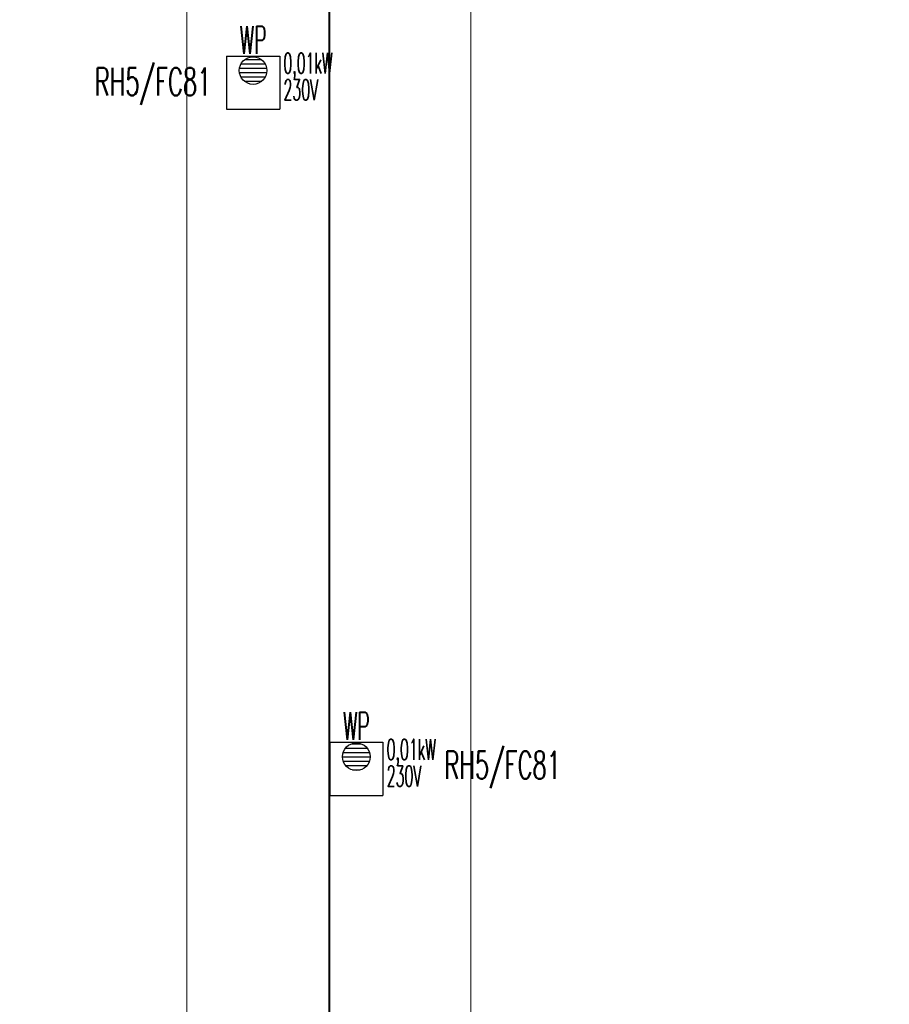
# Model space of a CAD drawing. Header units: millimetres. Extents: x -7955266 to 72030, y -46136 to 9299934.
# Tile 104 of 203: x -5105899 to -5093314, y 6462155 to 6476407. Entities that reach past the tile are written whole.
import ezdxf
from ezdxf.enums import TextEntityAlignment as Align

# ---------------------------------------------------------------- set-up
doc = ezdxf.new("R2010")
doc.units = ezdxf.units.MM
doc.header["$LTSCALE"] = 10
for name, color, linetype, lineweight in [('!XREF', 8, 'Continuous', 5), ('BMS_urzadzenia_nr_obw_magistrala', 140, 'Continuous', 13), ('BMS_urzadzenia_WE_WY', 30, 'Continuous', 20), ('IE_ATRYBUTY_ BLOCK_1', 7, 'Continuous', 25), ('IE_ATRYBUTY_ BLOCK_2', 7, 'Continuous', 18), ('IE_urzadzenia', 30, 'Continuous', 25), ('IE_urzadzenia_nr_obw', 94, 'Continuous', 20), ('IE_zwody', 140, 'Continuous', 40), ('XREF_E_PRZ24002_rzut dachu$0$0-DACH-ISTN', 8, 'Continuous', 5), ('XREF_E_PRZ24002_rzut dachu$0$DO-HALA-WYMIAR', 8, 'Continuous', 5)]:
    doc.layers.add(name, color=color, linetype=linetype, lineweight=lineweight)
doc.styles.add('ROMANS', font='romans.shx', dxfattribs={"width": 0.8})
doc.styles.add('XREF_E_PRZ24002_rzut dachu$0$CP_ATTR', font='ROMANS.SHX')
doc.styles.add('XREF_E_PRZ24002_rzut dachu$0$ROMANS', font='romans.shx', dxfattribs={"width": 0.8})
doc.dimstyles.new('XREF_E_PRZ24002_rzut dachu$0$STANDARD', dxfattribs={"dimscale": 1.4, "dimtxt": 21, "dimasz": 0.5, "dimexe": 0.2, "dimexo": 0.1, "dimgap": 6, "dimtad": 1, "dimdec": 1, "dimrnd": 0.5, "dimzin": 12, "dimdsep": 46, "dimtxsty": 'XREF_E_PRZ24002_rzut dachu$0$ROMANS', "dimblk1": 'XREF_E_PRZ24002_rzut dachu$0$Q', "dimblk2": 'XREF_E_PRZ24002_rzut dachu$0$Q', "dimsah": 1, "dimcen": 0.5, "dimse1": 1, "dimse2": 1, "dimclrd": 8, "dimclre": 8, "dimclrt": 7, "dimadec": 0, "dimazin": 0, "dimtfac": 1, "dimtdec": 1, "dimtix": 1, "dimtmove": 2, "dimatfit": 3, "dimldrblk": 'XREF_E_PRZ24002_rzut dachu$0$Q', "dimfxl": 1, "dimtolj": 1, "dimtzin": 12, "dimarcsym": 0})

# ---------------------------------------------------------------- blocks, each defined once
blk = doc.blocks.new('XREF_E_PRZ24002_rzut dachu$0$Q')
for p, q in [((0, 20), (0, -20)), ((10.6, 10.6), (-10.6, -10.6))]:
    blk.add_line(p, q)
blk = doc.blocks.new('*D268')
at = {"layer": 'XREF_E_PRZ24002_rzut dachu$0$DO-HALA-WYMIAR', "color": 8, "lineweight": -2, "transparency": 16777216}
blk.add_line((-268247.4, 250493.3), (-268247.4, 259039.3), dxfattribs=at)
at = {"layer": 'XREF_E_PRZ24002_rzut dachu$0$DO-HALA-WYMIAR', "color": 8, "linetype": 'ByBlock', "lineweight": -2, "transparency": 16777216}
for p, rotation in [((-268247.4, 259040.3), 90), ((-268247.4, 250492.3), 270)]:
    blk.add_blockref('XREF_E_PRZ24002_rzut dachu$0$Q', p, dxfattribs=dict(at, rotation=rotation))
at = {"layer": 'XREF_E_PRZ24002_rzut dachu$0$DO-HALA-WYMIAR', "color": 7, "transparency": 16777216, "insert": (-268280.4, 254766.3), "char_height": 42, "attachment_point": 5, "rotation": 90, "style": 'XREF_E_PRZ24002_rzut dachu$0$ROMANS'}
blk.add_mtext('\\A1;8548', dxfattribs=at)
blk = doc.blocks.new('*D298')
at = {"layer": 'XREF_E_PRZ24002_rzut dachu$0$DO-HALA-WYMIAR', "color": 8, "lineweight": -2, "transparency": 16777216}
blk.add_line((-268658.6, 250444.3), (-268658.6, 266387.3), dxfattribs=at)
at = {"layer": 'XREF_E_PRZ24002_rzut dachu$0$DO-HALA-WYMIAR', "color": 8, "linetype": 'ByBlock', "lineweight": -2, "transparency": 16777216}
for p, rotation in [((-268658.6, 266388.3), 90), ((-268658.6, 250443.3), 270)]:
    blk.add_blockref('XREF_E_PRZ24002_rzut dachu$0$Q', p, dxfattribs=dict(at, rotation=rotation))
at = {"layer": 'XREF_E_PRZ24002_rzut dachu$0$DO-HALA-WYMIAR', "color": 7, "transparency": 16777216, "insert": (-268691.6, 258415.8), "char_height": 42, "attachment_point": 5, "rotation": 90, "style": 'XREF_E_PRZ24002_rzut dachu$0$ROMANS'}
blk.add_mtext('\\A1;15945', dxfattribs=at)
blk = doc.blocks.new('urzadzenie_wpust dachowy')
h = blk.add_hatch()
h.set_pattern_fill('ANSI31', color=256, scale=10, angle=315, style=0)
h.set_pattern_definition([(0, (3e-14, -297.45), (1e-14, 31.75), [])])
edge = h.paths.add_edge_path()
edge.add_arc((-0.6, -104.3), 100, 0, 360)
for p, q in [((-191.9, 0), (191.9, 0)), ((-191.9, 0), (-191.9, -384)), ((191.9, 0), (191.9, -384)), ((-191.9, -384), (191.9, -384))]:
    blk.add_line(p, q)
blk.add_circle((-0.6, -104.3), 100)
at = {"layer": 'BMS_urzadzenia_nr_obw_magistrala', "style": 'ROMANS', "width": 0.5, "flags": 8}
blk.add_attdef('ADR_BMS', (238.6, -152.5), '', height=150, dxfattribs=at)
at = {"layer": 'BMS_urzadzenia_WE_WY', "style": 'ROMANS', "width": 0.5, "flags": 8}
blk.add_attdef('BMS_WE_WY', (238.6, -357.6), '', height=150, dxfattribs=at)
at = {"layer": 'IE_ATRYBUTY_ BLOCK_1', "style": 'ROMANS', "width": 0.5, "flags": 8}
blk.add_attdef('TYP', text='', height=200, dxfattribs=at).set_placement((-0.6, 17.8), align=Align.CENTER)
at = {"layer": 'IE_ATRYBUTY_ BLOCK_2', "style": 'ROMANS', "width": 0.5, "flags": 8}
for tag, p in [('OPIS1', (-0.6, -365.8)), ('OPIS2', (-0.6, -758.8))]:
    blk.add_attdef(tag, text='', height=150, dxfattribs=at).set_placement(p, align=Align.CENTER)
at = {"layer": 'IE_urzadzenia_nr_obw', "style": 'ROMANS', "width": 0.5, "flags": 8}
blk.add_attdef('NR_OBW', text='', height=150, dxfattribs=at).set_placement((-0.6, -570), align=Align.CENTER)
blk = doc.blocks.new('XREF_E_PRZ24002_rzut dachu')
at = {"layer": 'XREF_E_PRZ24002_rzut dachu$0$0-DACH-ISTN', "linetype": 'ByBlock', "style": 'XREF_E_PRZ24002_rzut dachu$0$CP_ATTR', "flags": 9}
for tag, p, height, width in [('NAME', (-279644.05, 267204.19), 0.01, 3.078589), ('PRODUCER', (-279644.05, 267204.19), 0.01, 3.078589), ('PRODUCT-TYPE', (-279644.05, 267204.19), 0.01, 3.078589), ('ARTICLE', (-279644.05, 267204.19), 0.01, 3.078589), ('FLOW', (-279644.05, 267204.19), 0.01, 3.078589), ('OTHER', (-279644.05, 267204.19), 0.01, 3.078589), ('NAME', (-279398.18, 267206.19), 0.01, 2.430116), ('PRODUCER', (-279398.18, 267206.19), 0.01, 2.430116), ('PRODUCT-TYPE', (-279398.18, 267206.19), 0.01, 2.430116), ('ARTICLE', (-279398.18, 267206.19), 0.01, 2.430116), ('FLOW', (-279398.18, 267206.19), 0.01, 2.430116), ('OTHER', (-279398.18, 267206.19), 0.01, 2.430116), ('NAME', (-279880.82, 267079.33), 0.01, 0.520644), ('PRODUCER', (-279880.82, 267079.33), 0.01, 0.520644), ('PRODUCT-TYPE', (-279880.82, 267079.33), 0.01, 0.520644), ('ARTICLE', (-279880.82, 267079.33), 0.01, 0.520644), ('FLOW', (-279880.82, 267079.33), 0.01, 0.520644), ('OTHER', (-279880.82, 267079.33), 0.01, 0.520644), ('NAME', (-279828.75, 267079.33), 0.0001, 1), ('PRODUCER', (-279828.75, 267079.33), 0.0001, 1), ('PRODUCT-TYPE', (-279828.75, 267079.33), 0.0001, 1), ('ARTICLE', (-279828.75, 267079.33), 0.0001, 1), ('FLOW', (-279828.75, 267079.33), 0.0001, 1), ('OTHER', (-279828.75, 267079.33), 0.0001, 1), ('NAME', (-279558.18, 266590.11), 0.0001, 1), ('PRODUCER', (-279558.18, 266590.11), 0.0001, 1), ('PRODUCT-TYPE', (-279558.18, 266590.11), 0.0001, 1), ('ARTICLE', (-279558.18, 266590.11), 0.0001, 1), ('FLOW', (-279558.18, 266590.11), 0.0001, 1), ('OTHER', (-279558.18, 266590.11), 0.0001, 1), ('NAME', (-280739.27, 251288.91), 0.0001, 1), ('PRODUCER', (-280739.27, 251288.91), 0.0001, 1), ('PRODUCT-TYPE', (-280739.27, 251288.91), 0.0001, 1), ('ARTICLE', (-280739.27, 251288.91), 0.0001, 1), ('FLOW', (-280739.27, 251288.91), 0.0001, 1), ('OTHER', (-280739.27, 251288.91), 0.0001, 1), ('NAME', (-280605.65, 251288.91), 0.0001, 1), ('PRODUCER', (-280605.65, 251288.91), 0.0001, 1), ('PRODUCT-TYPE', (-280605.65, 251288.91), 0.0001, 1), ('ARTICLE', (-280605.65, 251288.91), 0.0001, 1), ('FLOW', (-280605.65, 251288.91), 0.0001, 1), ('OTHER', (-280605.65, 251288.91), 0.0001, 1), ('NAME', (-279957.38, 251288.91), 0.0001, 1), ('PRODUCER', (-279957.38, 251288.91), 0.0001, 1), ('PRODUCT-TYPE', (-279957.38, 251288.91), 0.0001, 1), ('ARTICLE', (-279957.38, 251288.91), 0.0001, 1), ('FLOW', (-279957.38, 251288.91), 0.0001, 1), ('OTHER', (-279957.38, 251288.91), 0.0001, 1)]:
    blk.add_attdef(tag, p, '', height=height, dxfattribs=dict(at, width=width))
for tag, p, height, rotation, width in [('PRODUCT-TYPE', (-279196.19, 267204.19), 0.0001, 180, 1), ('NAME', (-279196.19, 267204.19), 0.0001, 180, 1), ('PRODUCER', (-279196.19, 267204.19), 0.0001, 180, 1), ('ARTICLE', (-279196.19, 267204.19), 0.0001, 180, 1), ('FLOW', (-279196.19, 267204.19), 0.0001, 180, 1), ('OTHER', (-279196.19, 267204.19), 0.0001, 180, 1), ('PRODUCT-TYPE', (-279109.07, 267204.19), 0.015, 180, 0.580797), ('PRODUCER', (-279109.07, 267204.19), 0.015, 180, 0.580797), ('ARTICLE', (-279109.07, 267204.19), 0.015, 180, 0.580797), ('NAME', (-279109.07, 267204.19), 0.015, 180, 0.580797), ('FLOW', (-279109.07, 267204.19), 0.015, 180, 0.580797), ('OTHER', (-279109.07, 267204.19), 0.015, 180, 0.580797), ('NAME', (-279015.17, 267206.19), 0.0001, 180, 1), ('PRODUCER', (-279015.17, 267206.19), 0.0001, 180, 1), ('PRODUCT-TYPE', (-279015.17, 267206.19), 0.0001, 180, 1), ('ARTICLE', (-279015.17, 267206.19), 0.0001, 180, 1), ('FLOW', (-279015.17, 267206.19), 0.0001, 180, 1), ('OTHER', (-279015.17, 267206.19), 0.0001, 180, 1), ('PRODUCT-TYPE', (-278926.22, 267206.19), 0.015, 180, 0.592965), ('PRODUCER', (-278926.22, 267206.19), 0.015, 180, 0.592965), ('ARTICLE', (-278926.22, 267206.19), 0.015, 180, 0.592965), ('NAME', (-278926.22, 267206.19), 0.015, 180, 0.592965), ('FLOW', (-278926.22, 267206.19), 0.015, 180, 0.592965), ('OTHER', (-278926.22, 267206.19), 0.015, 180, 0.592965), ('NAME', (-281343.26, 251313.16), 0.0001, 180, 1), ('PRODUCER', (-281343.26, 251313.16), 0.0001, 180, 1), ('PRODUCT-TYPE', (-281343.26, 251313.16), 0.0001, 180, 1), ('ARTICLE', (-281343.26, 251313.16), 0.0001, 180, 1), ('FLOW', (-281343.26, 251313.16), 0.0001, 180, 1), ('OTHER', (-281343.26, 251313.16), 0.0001, 180, 1), ('NAME', (-281440.06, 251297.51), 0.0001, 135, 1), ('PRODUCER', (-281440.06, 251297.51), 0.0001, 135, 1), ('PRODUCT-TYPE', (-281440.06, 251297.51), 0.0001, 135, 1), ('ARTICLE', (-281440.06, 251297.51), 0.0001, 135, 1), ('FLOW', (-281440.06, 251297.51), 0.0001, 135, 1), ('OTHER', (-281440.06, 251297.51), 0.0001, 135, 1), ('NAME', (-281127.88, 251288.91), 0.0001, 180, 1), ('PRODUCER', (-281127.88, 251288.91), 0.0001, 180, 1), ('PRODUCT-TYPE', (-281127.88, 251288.91), 0.0001, 180, 1), ('ARTICLE', (-281127.88, 251288.91), 0.0001, 180, 1), ('FLOW', (-281127.88, 251288.91), 0.0001, 180, 1), ('OTHER', (-281127.88, 251288.91), 0.0001, 180, 1), ('NAME', (-281411.29, 251268.73), 0.0001, 315, 1), ('PRODUCER', (-281411.29, 251268.73), 0.0001, 315, 1), ('PRODUCT-TYPE', (-281411.29, 251268.73), 0.0001, 315, 1), ('ARTICLE', (-281411.29, 251268.73), 0.0001, 315, 1), ('FLOW', (-281411.29, 251268.73), 0.0001, 315, 1), ('OTHER', (-281411.29, 251268.73), 0.0001, 315, 1)]:
    blk.add_attdef(tag, p, '', height=height, rotation=rotation, dxfattribs=dict(at, width=width))
at = {"layer": 'XREF_E_PRZ24002_rzut dachu$0$0-DACH-ISTN', "linetype": 'ByBlock', "style": 'XREF_E_PRZ24002_rzut dachu$0$CP_ATTR', "text_generation_flag": 4, "width": 1, "flags": 9}
for tag, p, rotation in [('NAME', (-279463.18, 267141.19), 90), ('PRODUCER', (-279463.18, 267141.19), 90), ('PRODUCT-TYPE', (-279463.18, 267141.19), 90), ('ARTICLE', (-279463.18, 267141.19), 90), ('FLOW', (-279463.18, 267141.19), 90), ('OTHER', (-279463.18, 267141.19), 90), ('NAME', (-281127.88, 251288.91), 180), ('PRODUCER', (-281127.88, 251288.91), 180), ('PRODUCT-TYPE', (-281127.88, 251288.91), 180), ('ARTICLE', (-281127.88, 251288.91), 180), ('FLOW', (-281127.88, 251288.91), 180), ('OTHER', (-281127.88, 251288.91), 180)]:
    blk.add_attdef(tag, p, '', height=0.0001, rotation=rotation, dxfattribs=at)
at = {"layer": 'XREF_E_PRZ24002_rzut dachu$0$0-DACH-ISTN', "linetype": 'ByBlock', "style": 'XREF_E_PRZ24002_rzut dachu$0$CP_ATTR', "flags": 9}
for tag, p, height, rotation in [('PRODUCT-TYPE', (-279586.68, 266526.19), 0.0025, 180), ('PRODUCER', (-279586.68, 266526.19), 0.0025, 180), ('ARTICLE', (-279586.68, 266526.19), 0.0025, 180), ('NAME', (-279586.68, 266526.19), 0.0025, 180), ('FLOW', (-279586.68, 266526.19), 0.0025, 180), ('OTHER', (-279586.68, 266526.19), 0.0025, 180), ('NAME', (-281440.06, 251297.51), 0.0001, 315), ('PRODUCER', (-281440.06, 251297.51), 0.0001, 315), ('PRODUCT-TYPE', (-281440.06, 251297.51), 0.0001, 315), ('ARTICLE', (-281440.06, 251297.51), 0.0001, 315), ('FLOW', (-281440.06, 251297.51), 0.0001, 315), ('OTHER', (-281440.06, 251297.51), 0.0001, 315), ('NAME', (-281117.1, 251288.91), 0.0001, 180), ('PRODUCER', (-281117.1, 251288.91), 0.0001, 180), ('PRODUCT-TYPE', (-281117.1, 251288.91), 0.0001, 180), ('ARTICLE', (-281117.1, 251288.91), 0.0001, 180), ('FLOW', (-281117.1, 251288.91), 0.0001, 180), ('OTHER', (-281117.1, 251288.91), 0.0001, 180), ('NAME', (-280739.27, 251288.91), 0.0001, 180), ('PRODUCER', (-280739.27, 251288.91), 0.0001, 180), ('PRODUCT-TYPE', (-280739.27, 251288.91), 0.0001, 180), ('ARTICLE', (-280739.27, 251288.91), 0.0001, 180), ('FLOW', (-280739.27, 251288.91), 0.0001, 180), ('OTHER', (-280739.27, 251288.91), 0.0001, 180), ('NAME', (-279957.38, 251288.91), 0.0001, 180), ('PRODUCER', (-279957.38, 251288.91), 0.0001, 180), ('PRODUCT-TYPE', (-279957.38, 251288.91), 0.0001, 180), ('ARTICLE', (-279957.38, 251288.91), 0.0001, 180), ('FLOW', (-279957.38, 251288.91), 0.0001, 180), ('OTHER', (-279957.38, 251288.91), 0.0001, 180)]:
    blk.add_attdef(tag, p, '', height=height, rotation=rotation, dxfattribs=at)
at = {"layer": 'XREF_E_PRZ24002_rzut dachu$0$0-DACH-ISTN', "linetype": 'ByBlock', "style": 'XREF_E_PRZ24002_rzut dachu$0$CP_ATTR'}
for tag, p, height, flags in [('GROUP', (-281520.03, 251451.25), 0.00005, 1), ('NUMBER', (-281520.03, 251451.25), 0.00005, 1), ('PRODUCER', (-281520.03, 251451.25), 0.00005, 1), ('ARTICLE', (-281520.03, 251451.25), 0.00005, 1), ('PRODUCT-TYPE', (-281520.03, 251451.25), 0.00005, 1), ('ORDER-NO', (-281520.03, 251451.25), 0.00005, 1), ('CHARACTER', (-281520.03, 251451.25), 0.00005, 1), ('DN', (-281520.03, 251451.25), 0.00005, 1), ('NAME', (-281520.03, 251451.25), 0.00005, 1), ('TEMPERATURE', (-281520.03, 251451.25), 0.00005, 1), ('FLOW', (-281520.03, 251451.25), 0.00005, 1), ('POWER', (-281520.03, 251451.25), 0.00005, 1), ('VOLTAGE', (-281520.03, 251451.25), 0.00005, 1), ('WEIGHT', (-281520.03, 251451.25), 0.00005, 1), ('PN', (-281520.03, 251451.25), 0.00005, 1), ('H', (-281520.03, 251451.25), 0.00005, 1), ('VAL', (-281520.03, 251451.25), 0.00005, 1), ('NAME', (-281343.26, 251313.16), 0.0001, 9), ('PRODUCER', (-281343.26, 251313.16), 0.0001, 9), ('PRODUCT-TYPE', (-281343.26, 251313.16), 0.0001, 9), ('ARTICLE', (-281343.26, 251313.16), 0.0001, 9), ('FLOW', (-281343.26, 251313.16), 0.0001, 9), ('OTHER', (-281343.26, 251313.16), 0.0001, 9), ('NAME', (-281127.88, 251288.91), 0.0001, 9), ('PRODUCER', (-281127.88, 251288.91), 0.0001, 9), ('PRODUCT-TYPE', (-281127.88, 251288.91), 0.0001, 9), ('ARTICLE', (-281127.88, 251288.91), 0.0001, 9), ('FLOW', (-281127.88, 251288.91), 0.0001, 9), ('OTHER', (-281127.88, 251288.91), 0.0001, 9), ('NAME', (-280750.05, 251288.91), 0.0001, 9), ('PRODUCER', (-280750.05, 251288.91), 0.0001, 9), ('PRODUCT-TYPE', (-280750.05, 251288.91), 0.0001, 9), ('ARTICLE', (-280750.05, 251288.91), 0.0001, 9), ('FLOW', (-280750.05, 251288.91), 0.0001, 9), ('OTHER', (-280750.05, 251288.91), 0.0001, 9), ('NAME', (-280647.27, 251288.91), 0.0001, 9), ('PRODUCER', (-280647.27, 251288.91), 0.0001, 9), ('PRODUCT-TYPE', (-280647.27, 251288.91), 0.0001, 9), ('ARTICLE', (-280647.27, 251288.91), 0.0001, 9), ('FLOW', (-280647.27, 251288.91), 0.0001, 9), ('OTHER', (-280647.27, 251288.91), 0.0001, 9), ('NAME', (-281393.61, 251261.41), 0.0001, 9), ('PRODUCER', (-281393.61, 251261.41), 0.0001, 9), ('PRODUCT-TYPE', (-281393.61, 251261.41), 0.0001, 9), ('ARTICLE', (-281393.61, 251261.41), 0.0001, 9), ('FLOW', (-281393.61, 251261.41), 0.0001, 9), ('OTHER', (-281393.61, 251261.41), 0.0001, 9), ('GROUP', (-281345.5, 250753.98), 0.00005, 1), ('NUMBER', (-281345.5, 250753.98), 0.00005, 1), ('PRODUCER', (-281345.5, 250753.98), 0.00005, 1), ('ARTICLE', (-281345.5, 250753.98), 0.00005, 1), ('PRODUCT-TYPE', (-281345.5, 250753.98), 0.00005, 1), ('ORDER-NO', (-281345.5, 250753.98), 0.00005, 1), ('CHARACTER', (-281345.5, 250753.98), 0.00005, 1), ('DN', (-281345.5, 250753.98), 0.00005, 1), ('NAME', (-281345.5, 250753.98), 0.00005, 1), ('TEMPERATURE', (-281345.5, 250753.98), 0.00005, 1), ('FLOW', (-281345.5, 250753.98), 0.00005, 1), ('POWER', (-281345.5, 250753.98), 0.00005, 1), ('VOLTAGE', (-281345.5, 250753.98), 0.00005, 1), ('WEIGHT', (-281345.5, 250753.98), 0.00005, 1), ('PN', (-281345.5, 250753.98), 0.00005, 1), ('H', (-281345.5, 250753.98), 0.00005, 1), ('VAL', (-281345.5, 250753.98), 0.00005, 1)]:
    blk.add_attdef(tag, p, '', height=height, dxfattribs=dict(at, flags=flags))
at = {"layer": 'XREF_E_PRZ24002_rzut dachu$0$0-DACH-ISTN', "linetype": 'ByBlock', "style": 'XREF_E_PRZ24002_rzut dachu$0$CP_ATTR', "text_generation_flag": 4, "width": 1, "flags": 9}
for tag in ['NAME', 'PRODUCER', 'PRODUCT-TYPE', 'ARTICLE', 'FLOW', 'OTHER']:
    blk.add_attdef(tag, (-280739.27, 251288.91), '', height=0.0001, dxfattribs=at)
at = {"layer": 'XREF_E_PRZ24002_rzut dachu$0$0-DACH-ISTN', "linetype": 'ByBlock', "style": 'XREF_E_PRZ24002_rzut dachu$0$CP_ATTR', "flags": 9}
for tag, p in [('GROUP', (-280584.33, 251288.18)), ('ARTICLE', (-280584.33, 251288.17)), ('PRODUCT-TYPE', (-280584.33, 251288.17)), ('ORDER-NO', (-280584.33, 251288.16)), ('PRODUCER', (-280584.33, 251288.16)), ('NAME', (-280584.32, 251288.18)), ('NUMBER', (-280584.33, 251288.18)), ('TEMPERATURE', (-280584.31, 251288.18)), ('FLOW', (-280584.31, 251288.18)), ('CHARACTER', (-280584.31, 251288.17)), ('POWER', (-280584.31, 251288.16)), ('VOLTAGE', (-280584.31, 251288.16)), ('PN', (-280584.3, 251288.18)), ('OTHER', (-280584.3, 251288.18)), ('DN', (-280584.3, 251288.17))]:
    blk.add_attdef(tag, text='', height=0.002, dxfattribs=at).set_placement(p, align=Align.MIDDLE_LEFT)
at = {"layer": 'XREF_E_PRZ24002_rzut dachu$0$0-DACH-ISTN', "linetype": 'ByBlock', "style": 'XREF_E_PRZ24002_rzut dachu$0$CP_ATTR', "width": 1, "flags": 9}
for tag, height, p in [('GROUP', 0.00158, (-279928.78, 251288.33)), ('ARTICLE', 0.00158, (-279928.78, 251288.33)), ('PRODUCT-TYPE', 0.00158, (-279928.78, 251288.33)), ('ORDER-NO', 0.00157, (-279928.78, 251288.32)), ('PRODUCER', 0.00158, (-279928.78, 251288.32)), ('NAME', 0.00158, (-279928.77, 251288.34)), ('NUMBER', 0.00158, (-279928.78, 251288.34)), ('TEMPERATURE', 0.00158, (-279928.77, 251288.34)), ('OTHER', 0.00158, (-279928.76, 251288.34)), ('CHARACTER', 0.00158, (-279928.76, 251288.33)), ('FLOW', 0.00158, (-279928.76, 251288.33)), ('POWER', 0.00158, (-279928.76, 251288.32)), ('VOLTAGE', 0.00158, (-279928.76, 251288.32)), ('DN', 0.00158, (-279928.75, 251288.33)), ('PN', 0.00158, (-279928.75, 251288.33))]:
    blk.add_attdef(tag, text='', height=height, dxfattribs=at).set_placement(p, align=Align.MIDDLE_LEFT)
at = {"layer": 'XREF_E_PRZ24002_rzut dachu$0$DO-HALA-WYMIAR'}
for base, p1, p2, picture, middle in [((-268658.61, 266388.33), (-268533.04, 250443.33, 0), (-268481.68, 266388.33, 0), '*D298', (-268691.61, 258415.83)), ((-268247.37, 259040.33), (-268452.68, 250492.33, 0), (-268452.68, 259040.33, 0), '*D268', (-268280.37, 254766.33))]:
    dim = blk.add_linear_dim(base=base, p1=p1, p2=p2, angle=90, dimstyle='XREF_E_PRZ24002_rzut dachu$0$STANDARD', override={"dimscale": 2}, dxfattribs=at)
    dim.commit()
    dim.dimension.update_dxf_attribs({"geometry": picture, "text_midpoint": middle})

msp = doc.modelspace()

# ---------------------------------------------------------------- linework, layer by layer
at = {"layer": 'IE_zwody'}
msp.add_line((-5101421, 6541458, 0), (-5101421, 6455617, 0), dxfattribs=at)

# ---------------------------------------------------------------- block references
at = {"layer": '!XREF', "xscale": 10, "yscale": 10, "zscale": 10}
msp.add_blockref('XREF_E_PRZ24002_rzut dachu', (-2416894, 3950814, 0), dxfattribs=at)
at = {"layer": 'IE_urzadzenia'}
ref = msp.add_blockref('urzadzenie_wpust dachowy', (-5102520, 6475880), dxfattribs=dict(at, xscale=2, yscale=2, zscale=2))
ref.add_attrib('OPIS1', '0,01kW', dxfattribs={"layer": 'IE_ATRYBUTY_ BLOCK_2', "height": 300, "style": 'ROMANS', "width": 0.5, "flags": 8}).set_placement((-5101726, 6475627), align=Align.CENTER)
ref.add_attrib('OPIS2', '230V', dxfattribs={"layer": 'IE_ATRYBUTY_ BLOCK_2', "height": 300, "style": 'ROMANS', "width": 0.5, "flags": 8}).set_placement((-5101830, 6475242), align=Align.CENTER)
ref.add_attrib('TYP', 'WP', dxfattribs={"layer": 'IE_ATRYBUTY_ BLOCK_1', "height": 400, "style": 'ROMANS', "width": 0.5, "flags": 8}).set_placement((-5102521, 6475915), align=Align.CENTER)
ref = msp.add_blockref('urzadzenie_wpust dachowy', (-5101026, 6465947), dxfattribs=dict(at, xscale=2, yscale=2, zscale=2))
ref.add_attrib('OPIS1', '0,01kW', dxfattribs={"layer": 'IE_ATRYBUTY_ BLOCK_2', "height": 300, "style": 'ROMANS', "width": 0.5, "flags": 8}).set_placement((-5100232, 6465694), align=Align.CENTER)
ref.add_attrib('OPIS2', '230V', dxfattribs={"layer": 'IE_ATRYBUTY_ BLOCK_2', "height": 300, "style": 'ROMANS', "width": 0.5, "flags": 8}).set_placement((-5100336, 6465309), align=Align.CENTER)
ref.add_attrib('TYP', 'WP', dxfattribs={"layer": 'IE_ATRYBUTY_ BLOCK_1', "height": 400, "style": 'ROMANS', "width": 0.5, "flags": 8}).set_placement((-5101027, 6465983), align=Align.CENTER)

# ---------------------------------------------------------------- texts
at = {"layer": 'IE_urzadzenia_nr_obw', "style": 'ROMANS', "width": 0.6}
for p in [(-5104812, 6475310), (-5099753, 6465419)]:
    msp.add_text('RH5/FC81', height=400, dxfattribs=at).set_placement(p)

doc.saveas('drawing.dxf')
